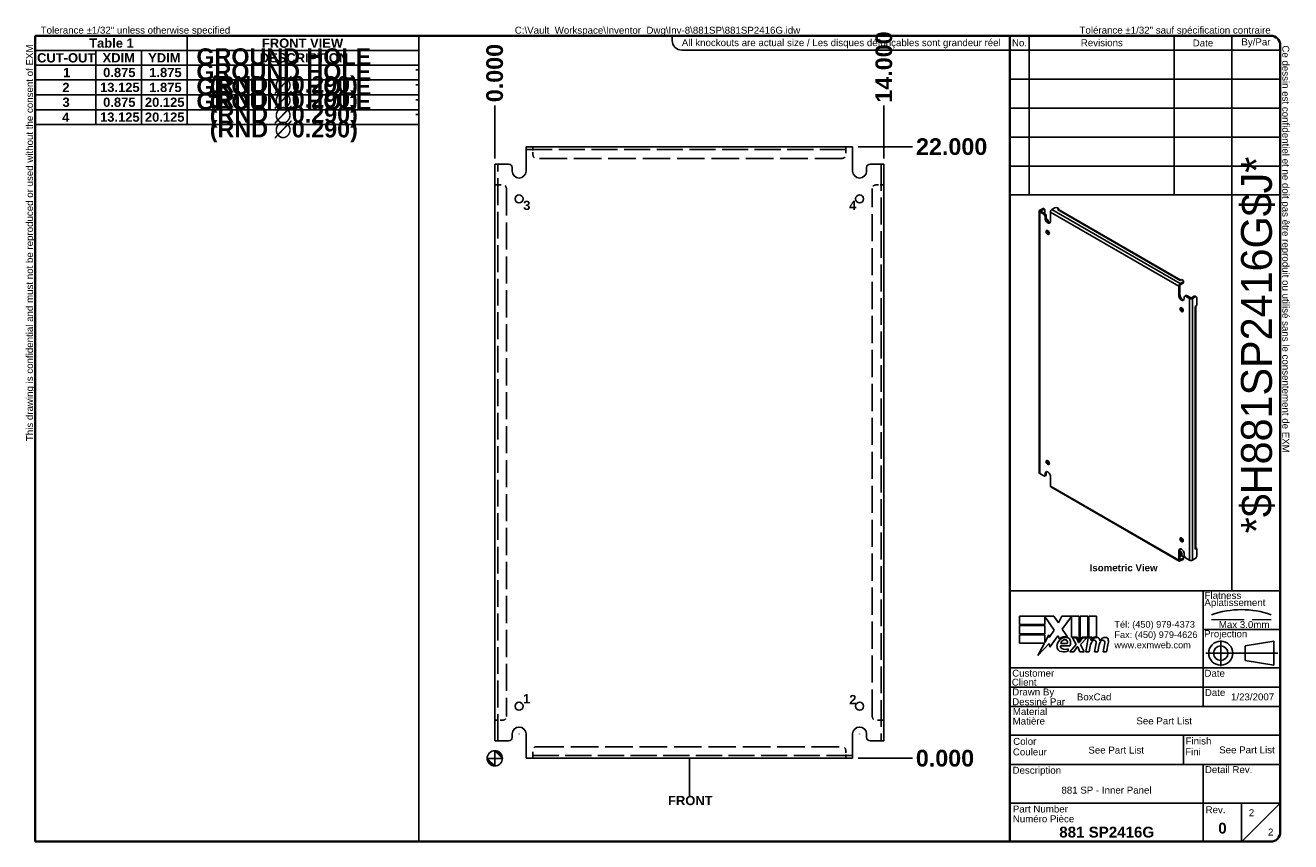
# Model space of a CAD drawing. Header units: inches. Extents: x 1.8 to 47.4, y 1.3 to 30.6.
import ezdxf
from ezdxf.enums import TextEntityAlignment as Align

# ---------------------------------------------------------------- set-up
doc = ezdxf.new("R2010")
doc.units = ezdxf.units.IN
doc.header["$LTSCALE"] = 5
doc.header["$MEASUREMENT"] = 0
for name, pattern in [('CHAIN', [0.7087, 0.4724, -0.0591, 0.1181, -0.0591]), ('DASHED', [0.2067, 0.1654, -0.0413]), ('DASHED_SPACE', [0.2067, 0.1654, -0.0413])]:
    doc.linetypes.add(name, pattern=pattern)
doc.layers.get('0').update_dxf_attribs({"lineweight": 25})
for name, color, linetype, lineweight in [('Centerline(ANSI)', 7, 'Continuous', 25), ('Dimensions(ANSI)', 7, 'Continuous', 25), ('Hidden Edges(ANSI)', 7, 'DASHED_SPACE', 25), ('Sketch Geometry(ANSI)', 7, 'Continuous', 25), ('Symbols(ANSI)', 7, 'Continuous', 25), ('Visible Edges(ANSI)', 7, 'Continuous', 25), ('Visible Tangent Edges(ANSI)', 7, 'Continuous', 25), ('Work Point(ANSI)', 7, 'Continuous', 25)]:
    doc.layers.add(name, color=color, linetype=linetype, lineweight=lineweight)
doc.styles.add('Current-ANSI', font='arial.ttf')
doc.styles.add('Dimension-ANSI', font='arialbd.ttf')
doc.styles.add('Text Style44', font='arialbd.ttf')
doc.styles.add('Text Style83', font='FRE3OF9X.TTF')
doc.dimstyles.new('INCH-ANSI', dxfattribs={"dimscale": 5, "dimtxt": 0.12, "dimasz": 0.098425, "dimexe": 0.04, "dimexo": 0.04, "dimgap": 0.031496, "dimtad": 0, "dimtih": 1, "dimtoh": 1, "dimdec": 3, "dimrnd": 1e-08, "dimzin": 0, "dimdsep": 46, "dimtxsty": 'Dimension-ANSI', "dimcen": 0.09, "dimdle": 0.312, "dimclrd": 179, "dimclre": 179, "dimclrt": 7, "dimadec": 1, "dimazin": 0, "dimtfac": 1, "dimtdec": 3, "dimtofl": 0, "dimtmove": 0, "dimatfit": 3, "dimfxl": 1, "dimtolj": 1, "dimtzin": 4, "dimlwd": 25, "dimlwe": 25, "dimarcsym": 0})
doc.dimstyles.new('INCH-ANSI-VERTICAL', dxfattribs={"dimscale": 5, "dimtxt": 0.12, "dimasz": 0.098425, "dimexe": 0.04, "dimexo": 0.04, "dimgap": 0.031496, "dimtad": 0, "dimtih": 1, "dimtoh": 1, "dimdec": 3, "dimrnd": 1e-08, "dimzin": 0, "dimdsep": 46, "dimtxsty": 'Dimension-ANSI', "dimcen": 0.09, "dimdle": 0.312, "dimclrd": 179, "dimclre": 179, "dimclrt": 7, "dimadec": 1, "dimazin": 0, "dimtfac": 1, "dimtdec": 3, "dimtofl": 0, "dimtmove": 0, "dimatfit": 3, "dimfxl": 1, "dimtolj": 1, "dimtzin": 4, "dimlwd": 25, "dimlwe": 25, "dimarcsym": 0})

# ---------------------------------------------------------------- blocks, each defined once
blk = doc.blocks.new('Origin Indicator Symbol1')
at = {"layer": 'Dimensions(ANSI)'}
h = blk.add_hatch(color=7, dxfattribs=at)
edge = h.paths.add_edge_path(flags=0)
edge.add_line((6.39, 1.236), (6.291, 1.334))
edge.add_arc((6.39, 1.334), 0.0984, 180, 270)
h = blk.add_hatch(color=7, dxfattribs=at)
edge = h.paths.add_edge_path(flags=0)
edge.add_line((6.39, 1.433), (6.488, 1.334))
edge.add_arc((6.39, 1.334), 0.0984, 0, 90)
at = {"layer": 'Dimensions(ANSI)', "color": 7, "linetype": 'Continuous'}
for p, q in [((6.39, 1.236), (6.291, 1.334)), ((6.39, 1.433), (6.488, 1.334))]:
    blk.add_line(p, q, dxfattribs=at)
at = {"layer": 'Dimensions(ANSI)', "color": 7, "linetype": 'Continuous', "flags": 128}
for points in [[(6.39, 1.334), (6.39, 1.236), (6.291, 1.334), (6.39, 1.334)], [(6.39, 1.334), (6.291, 1.334), (6.39, 1.334), (6.39, 1.334)], [(6.39, 1.334), (6.488, 1.334), (6.39, 1.433), (6.39, 1.334)], [(6.39, 1.334), (6.39, 1.433), (6.39, 1.236), (6.39, 1.334)]]:
    blk.add_lwpolyline(points, dxfattribs=at)
at = {"layer": 'Dimensions(ANSI)', "color": 7, "linetype": 'Continuous'}
blk.add_circle((6.39, 1.334), 0.0984, dxfattribs=at)
for start, end in [(180, 270), (0, 90)]:
    blk.add_arc((6.39, 1.334), 0.0984, start, end, dxfattribs=at)
at = {"layer": 'Dimensions(ANSI)', "color": 7}
for points in [[(6.39, 1.334), (6.39, 1.236), (6.291, 1.334), (6.39, 1.334)], [(6.39, 1.334), (6.291, 1.334), (6.39, 1.334)], [(6.39, 1.334), (6.488, 1.334), (6.39, 1.433), (6.39, 1.334)], [(6.39, 1.334), (6.39, 1.433), (6.39, 1.236), (6.39, 1.334)]]:
    blk.add_solid(points, dxfattribs=at)
blk = doc.blocks.new('Datum Identifier4')
at = {"layer": 'Symbols(ANSI)', "color": 7, "linetype": 'Continuous', "lineweight": 25}
for p, q in [((8.91, 1.236), (8.91, 1.334)), ((8.91, 1.236), (8.91, 1.034)), ((8.91, 1.034), (8.91, 0.85))]:
    blk.add_line(p, q, dxfattribs=at)
at = {"layer": 'Symbols(ANSI)', "color": 7, "insert": (8.634, 0.726), "char_height": 0.12, "attachment_point": 7, "line_spacing_factor": 0.25, "style": 'Dimension-ANSI'}
blk.add_mtext('FRONT', dxfattribs=at)
blk = doc.blocks.new('Hole Table1')
at = {"layer": 'Symbols(ANSI)'}
for p, q in [((0.438, 9.541), (0.438, 10.692)), ((0.438, 10.692), (5.407, 10.692)), ((5.407, 10.692), (5.407, 9.541)), ((0.438, 10.501), (1.225, 10.501)), ((1.225, 10.501), (1.225, 10.311)), ((1.225, 10.501), (1.816, 10.501)), ((1.225, 10.501), (1.225, 10.311)), ((1.816, 10.501), (1.816, 10.311)), ((1.816, 10.501), (2.406, 10.501)), ((1.816, 10.501), (1.816, 10.311)), ((2.406, 10.501), (2.406, 10.311)), ((2.406, 10.501), (5.407, 10.501)), ((2.406, 10.501), (2.406, 10.311)), ((0.438, 10.311), (1.225, 10.311)), ((0.438, 10.311), (1.225, 10.311)), ((1.225, 10.311), (1.816, 10.311)), ((1.225, 10.311), (1.225, 10.119)), ((1.225, 10.311), (1.816, 10.311)), ((1.225, 10.311), (1.225, 10.119)), ((1.816, 10.311), (2.406, 10.311)), ((1.816, 10.311), (1.816, 10.119)), ((1.816, 10.311), (2.406, 10.311)), ((1.816, 10.311), (1.816, 10.119)), ((2.406, 10.311), (5.407, 10.311)), ((2.406, 10.311), (2.406, 10.119)), ((2.406, 10.311), (5.407, 10.311)), ((2.406, 10.311), (2.406, 10.119)), ((0.438, 10.119), (1.225, 10.119)), ((0.438, 10.119), (1.225, 10.119)), ((1.225, 10.119), (1.816, 10.119)), ((1.225, 10.119), (1.225, 9.926)), ((1.225, 10.119), (1.816, 10.119)), ((1.225, 10.119), (1.225, 9.926)), ((1.816, 10.119), (2.406, 10.119)), ((1.816, 10.119), (1.816, 9.926)), ((1.816, 10.119), (2.406, 10.119)), ((1.816, 10.119), (1.816, 9.926)), ((2.406, 10.119), (5.407, 10.119)), ((2.406, 10.119), (2.406, 9.926)), ((2.406, 10.119), (5.407, 10.119)), ((2.406, 10.119), (2.406, 9.926)), ((0.438, 9.926), (1.225, 9.926)), ((0.438, 9.926), (1.225, 9.926)), ((1.225, 9.926), (1.816, 9.926)), ((1.225, 9.926), (1.225, 9.733)), ((1.225, 9.926), (1.816, 9.926)), ((1.225, 9.926), (1.225, 9.733)), ((1.816, 9.926), (2.406, 9.926)), ((1.816, 9.926), (1.816, 9.733)), ((1.816, 9.926), (2.406, 9.926)), ((1.816, 9.926), (1.816, 9.733)), ((2.406, 9.926), (5.407, 9.926)), ((2.406, 9.926), (2.406, 9.733)), ((2.406, 9.926), (5.407, 9.926)), ((2.406, 9.926), (2.406, 9.733)), ((0.438, 9.733), (1.225, 9.733)), ((0.438, 9.733), (1.225, 9.733)), ((1.225, 9.733), (1.816, 9.733)), ((1.225, 9.733), (1.225, 9.541)), ((1.225, 9.733), (1.816, 9.733)), ((1.225, 9.733), (1.225, 9.541)), ((1.816, 9.733), (2.406, 9.733)), ((1.816, 9.733), (1.816, 9.541)), ((1.816, 9.733), (2.406, 9.733)), ((1.816, 9.733), (1.816, 9.541)), ((2.406, 9.733), (5.407, 9.733)), ((2.406, 9.733), (2.406, 9.541)), ((2.406, 9.733), (5.407, 9.733)), ((2.406, 9.733), (2.406, 9.541)), ((0.438, 9.541), (1.225, 9.541)), ((5.407, 9.541), (0.438, 9.541)), ((1.225, 9.541), (1.816, 9.541)), ((1.816, 9.541), (2.406, 9.541)), ((2.406, 9.541), (5.407, 9.541))]:
    blk.add_line(p, q, dxfattribs=at)
at = {"layer": 'Symbols(ANSI)', "color": 7, "char_height": 0.12, "attachment_point": 7, "line_spacing_factor": 0.25, "style": 'Dimension-ANSI'}
for s, insert in [('                                          FRONT VIEW', (1.418, 10.534)), ('CUT-OUT', (0.463, 10.344)), ('XDIM', (1.311, 10.346)), ('YDIM', (1.901, 10.346)), ('DESCRIPTION', (3.346, 10.344)), ('1', (0.799, 10.155)), ('0.875', (1.318, 10.154)), ('1.875', (1.915, 10.154)), ('-', (5.361, 10.204)), ('2', (0.79, 9.962)), ('13.125', (1.278, 9.961)), ('1.875', (1.915, 9.961)), ('-', (5.361, 10.011)), ('3', (0.792, 9.769)), ('0.875', (1.318, 9.769)), ('20.125', (1.859, 9.769)), ('-', (5.361, 9.818)), ('4', (0.788, 9.577)), ('13.125', (1.278, 9.576)), ('20.125', (1.859, 9.576)), ('-', (5.361, 9.626))]:
    blk.add_mtext(s, dxfattribs=dict(at, insert=insert))
blk = doc.blocks.new('Leader Text1')
at = {"layer": 'Symbols(ANSI)', "color": 7, "insert": (6.758, 8.433), "char_height": 0.12, "attachment_point": 7, "line_spacing_factor": 0.25, "style": 'Dimension-ANSI'}
blk.add_mtext('3', dxfattribs=at)
blk = doc.blocks.new('Leader Text2')
at = {"layer": 'Symbols(ANSI)', "color": 7, "insert": (10.979, 8.434), "char_height": 0.12, "attachment_point": 7, "line_spacing_factor": 0.25, "style": 'Dimension-ANSI'}
blk.add_mtext('4', dxfattribs=at)
blk = doc.blocks.new('Leader Text3')
at = {"layer": 'Symbols(ANSI)', "color": 7, "insert": (6.756, 2.046), "char_height": 0.12, "attachment_point": 7, "line_spacing_factor": 0.25, "style": 'Dimension-ANSI'}
blk.add_mtext('1', dxfattribs=at)
blk = doc.blocks.new('Leader Text4')
at = {"layer": 'Symbols(ANSI)', "color": 7, "insert": (10.981, 2.035), "char_height": 0.12, "attachment_point": 7, "line_spacing_factor": 0.25, "style": 'Dimension-ANSI'}
blk.add_mtext('2', dxfattribs=at)
blk = doc.blocks.new('*D15')
at = {"layer": 'Defpoints', "color": 0, "linetype": 'Continuous', "transparency": 16777216}
for p in [(18.721, 27.754), (18.721, 25.647), (18.721, 25.647)]:
    blk.add_point(p, dxfattribs=at)
at = {"layer": 'Dimensions(ANSI)', "color": 179, "linetype": 'Continuous', "lineweight": 25, "transparency": 16777216}
blk.add_line((18.721, 25.847), (18.721, 27.754), dxfattribs=at)
at = {"layer": 'Dimensions(ANSI)', "color": 7, "linetype": 'Continuous', "lineweight": 25, "transparency": 16777216, "insert": (18.721, 28.922), "char_height": 0.6, "attachment_point": 5, "rotation": 90, "style": 'Dimension-ANSI'}
blk.add_mtext('\\A1;0.000', dxfattribs=at)
blk = doc.blocks.new('*D16')
at = {"layer": 'Defpoints', "color": 0, "linetype": 'Continuous', "transparency": 16777216}
for p in [(32.721, 27.754), (18.721, 25.647), (32.721, 25.647)]:
    blk.add_point(p, dxfattribs=at)
at = {"layer": 'Dimensions(ANSI)', "color": 179, "linetype": 'Continuous', "lineweight": 25, "transparency": 16777216}
blk.add_line((32.721, 25.847), (32.721, 27.754), dxfattribs=at)
at = {"layer": 'Dimensions(ANSI)', "color": 7, "linetype": 'Continuous', "lineweight": 25, "transparency": 16777216, "insert": (32.721, 29.139), "char_height": 0.6, "attachment_point": 5, "rotation": 90, "style": 'Dimension-ANSI'}
blk.add_mtext('\\A1;14.000', dxfattribs=at)
blk = doc.blocks.new('*D17')
at = {"layer": 'Defpoints', "color": 0, "linetype": 'Continuous', "transparency": 16777216}
for p in [(31.596, 4.272), (31.596, 4.272), (33.75, 4.272)]:
    blk.add_point(p, dxfattribs=at)
at = {"layer": 'Dimensions(ANSI)', "color": 179, "linetype": 'Continuous', "lineweight": 25, "transparency": 16777216}
blk.add_line((31.796, 4.272), (33.75, 4.272), dxfattribs=at)
at = {"layer": 'Dimensions(ANSI)', "color": 7, "linetype": 'Continuous', "lineweight": 25, "transparency": 16777216, "insert": (34.918, 4.272), "char_height": 0.6, "attachment_point": 5, "style": 'Dimension-ANSI'}
blk.add_mtext('\\A1;0.000', dxfattribs=at)
blk = doc.blocks.new('*D18')
at = {"layer": 'Defpoints', "color": 0, "linetype": 'Continuous', "transparency": 16777216}
for p in [(31.596, 26.272), (33.75, 26.272), (31.596, 4.272)]:
    blk.add_point(p, dxfattribs=at)
at = {"layer": 'Dimensions(ANSI)', "color": 179, "linetype": 'Continuous', "lineweight": 25, "transparency": 16777216}
blk.add_line((31.796, 26.272), (33.75, 26.272), dxfattribs=at)
at = {"layer": 'Dimensions(ANSI)', "color": 7, "linetype": 'Continuous', "lineweight": 25, "transparency": 16777216, "insert": (35.158, 26.272), "char_height": 0.6, "attachment_point": 5, "style": 'Dimension-ANSI'}
blk.add_mtext('\\A1;22.000', dxfattribs=at)
blk = doc.blocks.new('Hole Table2')
at = {"layer": 'Symbols(ANSI)'}
for p, q in [((0.437, 9.541), (0.437, 10.692)), ((0.437, 10.692), (2.406, 10.692)), ((2.406, 10.692), (2.406, 9.541)), ((0.437, 10.501), (1.225, 10.501)), ((1.225, 10.501), (1.225, 10.311)), ((1.225, 10.501), (1.815, 10.501)), ((1.225, 10.501), (1.225, 10.311)), ((1.815, 10.501), (1.815, 10.311)), ((1.815, 10.501), (2.406, 10.501)), ((1.815, 10.501), (1.815, 10.311)), ((0.437, 10.311), (1.225, 10.311)), ((0.437, 10.311), (1.225, 10.311)), ((1.225, 10.311), (1.815, 10.311)), ((1.225, 10.311), (1.225, 10.119)), ((1.225, 10.311), (1.815, 10.311)), ((1.225, 10.311), (1.225, 10.119)), ((1.815, 10.311), (2.406, 10.311)), ((1.815, 10.311), (1.815, 10.119)), ((1.815, 10.311), (2.406, 10.311)), ((1.815, 10.311), (1.815, 10.119)), ((0.437, 10.119), (1.225, 10.119)), ((0.437, 10.119), (1.225, 10.119)), ((1.225, 10.119), (1.815, 10.119)), ((1.225, 10.119), (1.225, 9.926)), ((1.225, 10.119), (1.815, 10.119)), ((1.225, 10.119), (1.225, 9.926)), ((1.815, 10.119), (2.406, 10.119)), ((1.815, 10.119), (1.815, 9.926)), ((1.815, 10.119), (2.406, 10.119)), ((1.815, 10.119), (1.815, 9.926)), ((0.437, 9.926), (1.225, 9.926)), ((0.437, 9.926), (1.225, 9.926)), ((1.225, 9.926), (1.815, 9.926)), ((1.225, 9.926), (1.225, 9.733)), ((1.225, 9.926), (1.815, 9.926)), ((1.225, 9.926), (1.225, 9.733)), ((1.815, 9.926), (2.406, 9.926)), ((1.815, 9.926), (1.815, 9.733)), ((1.815, 9.926), (2.406, 9.926)), ((1.815, 9.926), (1.815, 9.733)), ((0.437, 9.733), (1.225, 9.733)), ((0.437, 9.733), (1.225, 9.733)), ((1.225, 9.733), (1.815, 9.733)), ((1.225, 9.733), (1.225, 9.541)), ((1.225, 9.733), (1.815, 9.733)), ((1.225, 9.733), (1.225, 9.541)), ((1.815, 9.733), (2.406, 9.733)), ((1.815, 9.733), (1.815, 9.541)), ((1.815, 9.733), (2.406, 9.733)), ((1.815, 9.733), (1.815, 9.541)), ((0.437, 9.541), (1.225, 9.541)), ((2.406, 9.541), (0.437, 9.541)), ((1.225, 9.541), (1.815, 9.541)), ((1.815, 9.541), (2.406, 9.541))]:
    blk.add_line(p, q, dxfattribs=at)
at = {"layer": 'Symbols(ANSI)', "color": 7, "char_height": 0.12, "attachment_point": 7, "line_spacing_factor": 0.25, "style": 'Dimension-ANSI'}
for s, insert in [('Table 1', (1.137, 10.535)), ('CUT-OUT', (0.462, 10.344)), ('XDIM', (1.311, 10.346)), ('YDIM', (1.901, 10.346)), ('1', (0.799, 10.155)), ('0.875', (1.318, 10.154)), ('1.875', (1.915, 10.154)), ('2', (0.789, 9.962)), ('13.125', (1.278, 9.961)), ('1.875', (1.915, 9.961)), ('3', (0.791, 9.769)), ('0.875', (1.318, 9.769)), ('20.125', (1.859, 9.769)), ('4', (0.788, 9.577)), ('13.125', (1.278, 9.576)), ('20.125', (1.859, 9.576))]:
    blk.add_mtext(s, dxfattribs=dict(at, insert=insert))
blk = doc.blocks.new('Leader Text5')
at = {"layer": 'Symbols(ANSI)', "color": 7, "insert": (6.756, 2.046), "char_height": 0.12, "attachment_point": 7, "line_spacing_factor": 0.25, "style": 'Dimension-ANSI'}
blk.add_mtext('1', dxfattribs=at)
blk = doc.blocks.new('Title Blocks EXM - ANSI B')
for p, q in [((13.372, 3.063), (13.372, 3.17)), ((13.372, 3.17), (13.818, 3.17)), ((13.824, 2.989), (13.701, 3.168)), ((13.701, 3.168), (13.701, 3.063)), ((13.818, 3.17), (13.877, 3.083)), ((13.877, 3.083), (13.923, 3.17)), ((13.923, 3.17), (14.146, 3.17)), ((14.046, 3.166), (13.924, 3.002)), ((14.046, 2.9), (14.046, 3.166)), ((14.146, 3.17), (14.146, 2.842)), ((14.16, 3.17), (14.259, 3.17)), ((14.16, 2.866), (14.16, 3.17)), ((14.259, 3.17), (14.259, 2.9)), ((14.273, 3.17), (14.372, 3.17)), ((14.273, 2.9), (14.273, 3.17)), ((14.372, 3.17), (14.372, 2.905)), ((13.701, 3.063), (13.372, 3.063)), ((13.372, 3.049), (13.701, 3.049)), ((13.372, 2.942), (13.372, 3.049)), ((13.701, 3.049), (13.701, 2.942)), ((13.758, 2.895), (13.824, 2.989)), ((13.924, 3.002), (13.993, 2.903)), ((13.701, 2.942), (13.372, 2.942)), ((13.372, 2.82), (13.372, 2.927)), ((13.372, 2.927), (13.701, 2.927)), ((13.695, 2.82), (13.372, 2.82)), ((13.612, 2.661), (13.695, 2.82)), ((13.758, 2.815), (13.612, 2.661)), ((13.701, 2.831), (13.752, 2.929)), ((13.701, 2.927), (13.701, 2.831)), ((13.752, 2.929), (13.758, 2.895)), ((13.765, 2.768), (13.758, 2.815)), ((13.87, 2.914), (13.765, 2.768)), ((13.893, 2.876), (13.87, 2.914)), ((13.905, 2.788), (14.027, 2.788)), ((13.91, 2.818), (13.99, 2.818)), ((14.023, 2.709), (14.105, 2.802)), ((14.121, 2.9), (14.046, 2.9)), ((14.059, 2.891), (14.113, 2.891)), ((14.105, 2.802), (14.059, 2.891)), ((14.113, 2.891), (14.139, 2.83)), ((14.146, 2.842), (14.121, 2.9)), ((14.139, 2.83), (14.146, 2.83)), ((14.146, 2.83), (14.19, 2.891)), ((14.185, 2.9), (14.16, 2.866)), ((14.245, 2.891), (14.164, 2.803)), ((14.164, 2.803), (14.209, 2.709)), ((14.259, 2.9), (14.185, 2.9)), ((14.19, 2.891), (14.245, 2.891)), ((14.232, 2.709), (14.264, 2.891)), ((14.264, 2.891), (14.302, 2.891)), ((14.314, 2.9), (14.273, 2.9)), ((14.302, 2.891), (14.299, 2.859)), ((14.299, 2.859), (14.309, 2.859)), ((14.312, 2.88), (14.314, 2.9)), ((14.345, 2.709), (14.365, 2.824)), ((14.457, 2.709), (14.477, 2.824)), ((14.523, 2.823), (14.501, 2.709)), ((14.005, 2.718), (14.005, 2.748)), ((14.077, 2.709), (14.023, 2.709)), ((14.122, 2.774), (14.077, 2.709)), ((14.13, 2.774), (14.122, 2.774)), ((14.155, 2.709), (14.13, 2.774)), ((14.209, 2.709), (14.155, 2.709)), ((14.276, 2.709), (14.232, 2.709)), ((14.289, 2.784), (14.276, 2.709)), ((14.389, 2.709), (14.345, 2.709)), ((14.402, 2.784), (14.389, 2.709)), ((14.501, 2.709), (14.457, 2.709))]:
    blk.add_line(p, q)
for centre, radius, start, end in [((13.991, 2.772), 0.133, 134.1684, 176.5646), ((13.968, 2.796), 0.11, 77.079, 133.1785), ((13.968, 2.796), 0.0996, 80.4085, 134.1684), ((13.936, 2.779), 0.032, 163.5261, 244.6784), ((13.965, 2.811), 0.056, 109.3797, 172.9975), ((13.959, 2.83), 0.0365, 51.1652, 109.3797), ((13.962, 2.833), 0.0318, 331.4547, 51.1652), ((13.981, 2.843), 0.0507, 23.8445, 85.0802), ((13.941, 2.826), 0.094, 336.1555, 23.8445), ((14.442, 2.757), 0.155, 147.5992, 170), ((14.376, 2.816), 0.08, 89.4776, 147.4114), ((14.346, 2.818), 0.042, 96.03, 147.5992), ((14.37, 2.825), 0.08, 88.7952, 136.5849), ((14.344, 2.839), 0.02, 23.5571, 96.03), ((14.325, 2.831), 0.041, 350, 23.5571), ((14.377, 2.862), 0.0338, 16.9928, 89.4776), ((14.555, 2.759), 0.155, 148.5584, 170.8257), ((14.317, 2.844), 0.096, 3.6169, 16.9928), ((14.486, 2.814), 0.0819, 89.6788, 153.9508), ((14.458, 2.818), 0.042, 96.1027, 147.6083), ((14.456, 2.839), 0.02, 23.5487, 96.1027), ((14.437, 2.831), 0.041, 349.9922, 23.5487), ((14.487, 2.861), 0.035, 18.4748, 89.6788), ((14.429, 2.842), 0.096, 349, 18.4748), ((13.925, 2.776), 0.0658, 176.5646, 261.5605), ((13.945, 2.911), 0.202, 261.5605, 287.3343), ((13.966, 2.842), 0.102, 244.6784, 292.5609)]:
    blk.add_arc(centre, radius, start, end)
at = {"layer": 'Centerline(ANSI)', "linetype": 'DASHED', "lineweight": 18, "ltscale": 0.507983}
blk.add_line((15.861, 3.128), (16.632, 3.128), dxfattribs=at)
at = {"layer": 'Centerline(ANSI)', "linetype": 'CHAIN', "ltscale": 0.185148}
blk.add_line((15.979, 2.855), (15.979, 2.521), dxfattribs=at)
at = {"layer": 'Centerline(ANSI)', "linetype": 'CHAIN', "ltscale": 0.437897}
blk.add_line((15.786, 2.691), (16.717, 2.691), dxfattribs=at)
at = {"layer": 'Sketch Geometry(ANSI)'}
for p, q in [((13.25, 10.687), (16.625, 10.687)), ((13.5, 10.687), (13.5, 8.625)), ((15.375, 10.687), (15.375, 8.625)), ((16.125, 10.687), (16.125, 3.5)), ((13.25, 10.5), (16.75, 10.5)), ((16.75, 10.562), (16.75, 0.375)), ((13.25, 10.125), (16.75, 10.125)), ((13.25, 9.75), (16.75, 9.75)), ((16.75, 9.375), (13.25, 9.375)), ((13.25, 9), (16.75, 9)), ((16.75, 9), (16.75, 8.625)), ((13.25, 8.625), (16.75, 8.625)), ((16.75, 3.5), (13.25, 3.5)), ((15.75, 2), (15.75, 3.5)), ((15.75, 3), (16.75, 3)), ((16.669, 2.847), (16.294, 2.785)), ((16.669, 2.535), (16.669, 2.847)), ((16.294, 2.785), (16.294, 2.598)), ((16.75, 2.5), (13.25, 2.5)), ((16.294, 2.598), (16.669, 2.535)), ((16.75, 2.25), (13.25, 2.25)), ((16.75, 2), (13.25, 2)), ((13.25, 1.629), (16.75, 1.629)), ((15.499, 1.629), (15.499, 1.25)), ((13.25, 1.25), (16.75, 1.25)), ((15.75, 1.25), (15.75, 0.75)), ((15.75, 0.75), (13.25, 0.75)), ((16.25, 0.75), (15.75, 0.75)), ((15.75, 0.75), (15.75, 0.25)), ((16.25, 0.25), (16.25, 0.75)), ((16.25, 0.75), (16.75, 0.75)), ((16.25, 0.25), (16.75, 0.75)), ((16.625, 0.25), (13.25, 0.25))]:
    blk.add_line(p, q, dxfattribs=at)
at = {"layer": 'Sketch Geometry(ANSI)', "linetype": 'Continuous', "lineweight": 35}
for p, q in [((13.25, 8.625), (13.25, 10.687)), ((13.25, 8.625), (13.25, 3.5)), ((13.25, 0.25), (13.25, 3.5))]:
    blk.add_line(p, q, dxfattribs=at)
at = {"layer": 'Sketch Geometry(ANSI)'}
for radius in [0.156, 0.0935]:
    blk.add_circle((15.979, 2.691), radius, dxfattribs=at)
for centre, radius, start, end in [((16.625, 10.562), 0.125, 0, 90), ((16.247, 2.112), 1.143, 70.2973, 109.7027), ((16.625, 0.375), 0.125, 270, 0)]:
    blk.add_arc(centre, radius, start, end, dxfattribs=at)
at = {"layer": 'Symbols(ANSI)', "color": 7, "char_height": 0.09, "style": 'Current-ANSI'}
for s, insert, width, attachment_point in [('Revisions', (14.439, 10.596), 1.87331, 5), ('By/Par', (16.435, 10.594), 0.62202, 5), ('No.', (13.373, 10.595), 0.25039, 5), ('Date', (15.749, 10.593), 0.75135, 5), ('Date', (15.773, 2.136), 0.26554, 7), ('Rev.', (15.783, 0.618), 0.25854, 7)]:
    blk.add_mtext(s, dxfattribs=dict(at, insert=insert, width=width, attachment_point=attachment_point))
for s, insert, attachment_point in [('\\fArial|b1|i0;\\H0.0900;Isometric View', (14.281, 3.842), 1), ('Flatness', (15.77, 3.393), 7), ('Aplatissement', (15.768, 3.275), 7), ('Max 3.0mm', (15.954, 3.015), 7), ('Projection', (15.764, 2.87), 7), ('Customer', (13.278, 2.386), 7), ('Date', (15.768, 2.385), 7), ('Client', (13.273, 2.269), 7), ('Drawn By', (13.278, 2.117), 7), ('Dessiné Par', (13.278, 2.016), 7), ('Material', (13.286, 1.889), 7), ('Matière', (13.284, 1.766), 7), ('Couleur', (13.287, 1.366), 7), ('Color', (13.291, 1.503), 7), ('Fini', (15.518, 1.37), 7), ('Finish', (15.523, 1.508), 7), ('Description', (13.283, 1.103), 7), ('Detail Rev.', (15.774, 1.137), 7), ('Part Number', (13.287, 0.627), 7), ('Numéro Pièce', (13.286, 0.5), 7)]:
    blk.add_mtext(s, dxfattribs=dict(at, insert=insert, attachment_point=attachment_point))
at = {"layer": 'Symbols(ANSI)', "color": 7, "insert": (14.602, 3.107), "char_height": 0.085, "attachment_point": 1, "line_spacing_factor": 0.944221, "style": 'Current-ANSI'}
blk.add_mtext('\\fArial|b0|i0;\\H0.0850;Tél: (450) 979-4373\\PFax: (450) 979-4626\\Pwww.exmweb.com', dxfattribs=at)
at = {"layer": 'Symbols(ANSI)', "color": 7, "style": 'Current-ANSI'}
for tag, p in [('REV1', (13.375, 10.313)), ('REV1DATE', (15.75, 10.31)), ('REV1BY', (16.437, 10.313)), ('REV2', (13.373, 9.938)), ('REV2DATE', (15.747, 9.941)), ('REV2BY', (16.437, 9.938)), ('REV3', (13.374, 9.563)), ('REV3DATE', (15.752, 9.563)), ('REV3BY', (16.437, 9.564)), ('REV4', (13.377, 9.188)), ('REV4DATE', (15.752, 9.188)), ('REV4BY', (16.441, 9.188)), ('REV5', (13.373, 8.813)), ('REV5DATE', (15.752, 8.813)), ('REV5BY', (16.438, 8.811)), ('MFG_APPROVED_DATE', (16.393, 2.374)), ('DETAIL_REV', (16.249, 0.926))]:
    blk.add_attdef(tag, text='', height=0.09, dxfattribs=at).set_placement(p, align=Align.MIDDLE_CENTER)
for tag, p in [('REV1DESC', (13.526, 10.31)), ('REV2DESC', (13.525, 9.937)), ('REV3DESC', (13.528, 9.564)), ('REV4DESC', (13.533, 9.19)), ('REV5DESC', (13.532, 8.811)), ('COMPANY', (14.12, 2.375))]:
    blk.add_attdef(tag, text='', height=0.09, dxfattribs=at).set_placement(p, align=Align.MIDDLE_LEFT)
at = {"layer": 'Symbols(ANSI)', "color": 7, "style": 'Text Style83'}
blk.add_attdef('BARCODE_001', (16.642, 4.244), '', height=0.4, rotation=90, dxfattribs=at)
at = {"layer": 'Symbols(ANSI)', "color": 7}
for tag, p, height, style in [('AUTHOR_001', (14.116, 2.08), 0.09, 'Current-ANSI'), ('IDW_DATE_001', (16.112, 2.08), 0.09, 'Current-ANSI'), ('MATERIEL_001', (14.887, 1.769), 0.09, 'Current-ANSI'), ('COLOR_001', (14.265, 1.391), 0.09, 'Current-ANSI'), ('FINISH_001', (15.959, 1.394), 0.09, 'Current-ANSI'), ('IDW_DESC_001', (13.916, 0.873), 0.09, 'Current-ANSI'), ('Sheet_Number_001', (16.343, 0.58), 0.09, 'Current-ANSI'), ('IDW_REV_001', (15.947, 0.355), 0.14, 'Text Style44'), ('IDW_NAME_001', (13.888, 0.304), 0.14, 'Text Style44'), ('Number_of_sheets_001', (16.591, 0.33), 0.09, 'Current-ANSI')]:
    blk.add_attdef(tag, p, '', height=height, dxfattribs=dict(at, style=style))
blk = doc.blocks.new('Borders EXM - B (Inch) - B')
at = {"layer": 'Sketch Geometry(ANSI)', "linetype": 'Continuous', "lineweight": 35}
for p, q in [((16.438, 10.692), (0.437, 10.692)), ((0.437, 10.692), (0.437, 0.255)), ((16.562, 0.38), (16.562, 10.567)), ((0.437, 0.255), (16.438, 0.255))]:
    blk.add_line(p, q, dxfattribs=at)
at = {"layer": 'Sketch Geometry(ANSI)'}
for p, q in [((5.407, 10.692), (5.407, 0.255)), ((8.688, 10.63), (8.688, 10.692)), ((13.062, 10.692), (13.062, 10.505)), ((13.062, 10.505), (8.812, 10.505))]:
    blk.add_line(p, q, dxfattribs=at)
at = {"layer": 'Sketch Geometry(ANSI)', "linetype": 'Continuous', "lineweight": 35}
for centre, start, end in [((16.438, 10.567), 0, 90), ((16.438, 0.38), 270, 0)]:
    blk.add_arc(centre, 0.125, start, end, dxfattribs=at)
at = {"layer": 'Sketch Geometry(ANSI)'}
blk.add_arc((8.812, 10.63), 0.125, 180, 270, dxfattribs=at)
at = {"layer": 'Symbols(ANSI)', "color": 7, "char_height": 0.09, "style": 'Current-ANSI'}
for s, insert, attachment_point in [('Tolerance ±1/32" unless otherwise specified', (0.509, 10.692), 7), ('Tolérance ±1/32" sauf spécification contraire', (13.963, 10.692), 7), ('All knockouts are actual size / Les disques défonçables sont grandeur réel', (8.812, 10.647), 1)]:
    blk.add_mtext(s, dxfattribs=dict(at, insert=insert, attachment_point=attachment_point))
at = {"layer": 'Symbols(ANSI)', "color": 7, "char_height": 0.09, "attachment_point": 7, "style": 'Current-ANSI'}
for s, insert, rotation in [('This drawing is confidential and must not be reproduced or used without the consent of EXM', (0.437, 5.442), 90), ('Ce dessin est confidentiel et ne doit pas être reproduit ou utilisé sans le consentement de EXM', (16.562, 10.567), 270)]:
    blk.add_mtext(s, dxfattribs=dict(at, insert=insert, rotation=rotation))
at = {"layer": 'Symbols(ANSI)', "color": 7, "style": 'Current-ANSI'}
blk.add_attdef('FILENAME_AND_PATH_001', (6.649, 10.718), '', height=0.09, dxfattribs=at)

msp = doc.modelspace()

# ---------------------------------------------------------------- linework, layer by layer
at = {"layer": 'Hidden Edges(ANSI)', "ltscale": 1.136913}
for p, q in [((19.8465, 26.167), (31.5965, 26.167)), ((31.5965, 4.377), (19.8465, 4.377))]:
    msp.add_line(p, q, dxfattribs=at)
at = {"layer": 'Hidden Edges(ANSI)', "ltscale": 0.071898}
for p, q in [((20.0963, 26.167), (20.0963, 26.272)), ((20.0965, 26.167), (20.0965, 26.272)), ((31.3465, 26.167), (31.3465, 26.272)), ((31.3467, 26.167), (31.3467, 26.272)), ((18.8265, 24.8972), (18.7215, 24.8972)), ((18.8265, 24.897), (18.7215, 24.897)), ((32.6165, 24.8972), (32.7215, 24.8972)), ((32.6165, 24.897), (32.7215, 24.897)), ((18.8265, 5.647), (18.7215, 5.647)), ((18.8265, 5.6468), (18.7215, 5.6468)), ((32.6165, 5.647), (32.7215, 5.647)), ((32.6165, 5.6468), (32.7215, 5.6468)), ((20.0963, 4.377), (20.0963, 4.272)), ((20.0965, 4.377), (20.0965, 4.272)), ((31.3465, 4.377), (31.3465, 4.272)), ((31.3467, 4.377), (31.3467, 4.272))]:
    msp.add_line(p, q, dxfattribs=at)
at = {"layer": 'Hidden Edges(ANSI)', "ltscale": 0.033289}
for p, q in [((20.0965, 26.167), (20.0965, 26.136)), ((31.3465, 26.167), (31.3465, 26.136)), ((18.8265, 24.897), (18.8575, 24.897)), ((32.6165, 24.897), (32.5855, 24.897)), ((18.8265, 5.647), (18.8575, 5.647)), ((32.6165, 5.647), (32.5855, 5.647)), ((20.0965, 4.377), (20.0965, 4.408)), ((31.3465, 4.377), (31.3465, 4.408))]:
    msp.add_line(p, q, dxfattribs=at)
at = {"layer": 'Hidden Edges(ANSI)', "ltscale": 0.107553}
for p, q in [((20.0965, 25.979), (20.0965, 26.136)), ((31.3465, 26.136), (31.3465, 25.979)), ((18.8575, 24.897), (19.0145, 24.897)), ((32.4285, 24.897), (32.5855, 24.897)), ((19.0145, 5.647), (18.8575, 5.647)), ((32.5855, 5.647), (32.4285, 5.647)), ((20.0965, 4.408), (20.0965, 4.565)), ((31.3465, 4.565), (31.3465, 4.408))]:
    msp.add_line(p, q, dxfattribs=at)
at = {"layer": 'Hidden Edges(ANSI)', "ltscale": 1.165785}
for p, q in [((18.8265, 4.897), (18.8265, 25.647)), ((32.6165, 25.647), (32.6165, 4.897))]:
    msp.add_line(p, q, dxfattribs=at)
at = {"layer": 'Hidden Edges(ANSI)', "ltscale": 1.197388}
for p, q in [((31.2215, 25.854), (20.2215, 25.854)), ((20.2215, 4.69), (31.2215, 4.69))]:
    msp.add_line(p, q, dxfattribs=at)
at = {"layer": 'Hidden Edges(ANSI)', "ltscale": 1.181837}
for p, q in [((19.1395, 24.772), (19.1395, 5.772)), ((32.3035, 5.772), (32.3035, 24.772))]:
    msp.add_line(p, q, dxfattribs=at)
at = {"layer": 'Hidden Edges(ANSI)', "ltscale": 0.134535}
for centre, start, end in [((20.2215, 25.979), 180, 270), ((31.2215, 25.979), 270, 0), ((19.0145, 24.772), 0, 90), ((32.4285, 24.772), 90, 180), ((19.0145, 5.772), 270, 0), ((32.4285, 5.772), 180, 270), ((20.2215, 4.565), 90, 180), ((31.2215, 4.565), 0, 90)]:
    msp.add_arc(centre, 0.125, start, end, dxfattribs=at)
at = {"layer": 'Visible Edges(ANSI)'}
for p, q in [((31.5965, 26.272), (19.8465, 26.272)), ((19.8465, 26.272), (19.8465, 26.136)), ((19.8465, 26.136), (19.8465, 25.397)), ((31.5965, 26.272), (31.5965, 26.136)), ((31.5965, 25.397), (31.5965, 26.136)), ((18.7215, 25.647), (18.8575, 25.647)), ((18.7215, 25.647), (18.7215, 4.897)), ((19.2215, 25.647), (18.8575, 25.647)), ((19.3465, 25.397), (19.3465, 25.522)), ((32.0965, 25.522), (32.0965, 25.397)), ((32.5855, 25.647), (32.2215, 25.647)), ((32.7215, 25.647), (32.5855, 25.647)), ((32.7215, 4.897), (32.7215, 25.647)), ((38.3037, 23.9557), (38.3037, 14.5433)), ((38.3259, 23.9866), (38.4245, 24.0435)), ((38.4689, 23.8423), (38.3259, 23.9249)), ((38.3671, 23.9627), (38.4657, 24.0197)), ((38.3671, 23.9487), (38.5101, 23.8661)), ((38.4592, 24.0469), (38.5004, 24.0231)), ((38.5148, 23.9913), (38.5148, 23.8631)), ((38.518, 23.7006), (38.518, 23.7573)), ((38.5592, 23.7811), (38.5592, 23.7244)), ((38.5663, 23.6781), (38.5887, 23.6652)), ((38.7144, 23.9224), (38.7144, 23.5872)), ((38.8664, 24.0718), (38.7678, 24.0149)), ((38.9601, 24.0126), (39.0137, 24.0435)), ((38.9602, 24.0126), (38.9601, 24.0126)), ((38.9603, 24.0126), (38.9602, 24.0126)), ((39.0137, 24.0435), (38.9646, 24.0718)), ((43.4019, 21.4738), (38.9981, 24.0164)), ((39.0137, 24.0435), (39.0137, 24.0074)), ((38.6378, 23.5801), (38.6378, 23.5679)), ((38.6378, 23.2386), (38.6378, 23.1637)), ((43.3796, 21.461), (43.3797, 21.4611)), ((43.3797, 21.461), (43.3796, 21.461)), ((43.4332, 21.4919), (43.3797, 21.461)), ((43.3837, 21.35), (43.4823, 21.4069)), ((43.4823, 21.4636), (43.4332, 21.4919)), ((43.5026, 21.4352), (43.5026, 21.3876)), ((43.3302, 20.9222), (43.3302, 21.2574)), ((43.3715, 21.2812), (43.3715, 20.946)), ((43.3837, 21.3023), (43.4823, 21.3593)), ((43.5266, 20.8655), (43.5266, 20.8088)), ((43.541, 20.8973), (43.5823, 20.9211)), ((43.7187, 20.8113), (43.5757, 20.8939)), ((43.617, 20.9177), (43.76, 20.8351)), ((43.8829, 20.892), (43.7843, 20.8351)), ((43.9242, 20.8682), (43.8256, 20.8113)), ((43.9589, 20.8717), (43.9177, 20.8955)), ((43.9198, 20.5256), (43.9733, 20.5565)), ((43.9198, 20.5255), (43.9198, 20.5256)), ((43.9199, 20.5255), (43.9198, 20.5255)), ((43.942, 11.8244), (43.942, 20.5384)), ((43.9733, 20.5565), (43.9733, 20.8399)), ((38.6234, 14.9298), (38.6117, 14.923)), ((38.3259, 14.5125), (38.4689, 14.4299)), ((38.5036, 14.4265), (38.5448, 14.4503)), ((38.518, 14.4583), (38.518, 14.515)), ((38.5592, 14.5388), (38.5592, 14.4821)), ((38.7144, 14.4016), (38.7144, 14.0664)), ((38.73, 14.0318), (43.3459, 11.3668)), ((43.942, 11.8424), (43.9733, 11.8243)), ((43.3302, 11.4014), (43.3302, 11.7366)), ((43.3715, 11.7604), (43.3715, 11.4252)), ((43.3715, 11.7377), (43.384, 11.7305)), ((43.3796, 11.5293), (43.3797, 11.5293)), ((43.3797, 11.5292), (43.3796, 11.5293)), ((43.4332, 11.5601), (43.3797, 11.5292)), ((43.4823, 11.4751), (43.3837, 11.4182)), ((43.4823, 11.4275), (43.3837, 11.3706)), ((43.3919, 11.6216), (43.3919, 11.5504)), ((43.4331, 11.6454), (43.4331, 11.5742)), ((43.4332, 11.5601), (43.4823, 11.5318)), ((43.5026, 11.4558), (43.5026, 11.5035)), ((43.5266, 11.6232), (43.5266, 11.5665)), ((43.5757, 11.4815), (43.7187, 11.3989)), ((43.8256, 11.3989), (43.9242, 11.4558)), ((43.9733, 11.8243), (43.9198, 11.7934)), ((43.9198, 11.7934), (43.9198, 11.7935)), ((43.9198, 11.7935), (43.9199, 11.7935)), ((43.9733, 11.5409), (43.9733, 11.8243)), ((19.3465, 5.022), (19.3465, 5.147)), ((19.8465, 5.147), (19.8465, 4.408)), ((31.5965, 4.408), (31.5965, 5.147)), ((32.0965, 5.147), (32.0965, 5.022)), ((18.7215, 4.897), (18.8575, 4.897)), ((18.8575, 4.897), (19.2215, 4.897)), ((32.2215, 4.897), (32.5855, 4.897)), ((32.7215, 4.897), (32.5855, 4.897)), ((19.8465, 4.272), (19.8465, 4.408)), ((19.8465, 4.272), (31.5965, 4.272)), ((31.5965, 4.272), (31.5965, 4.408))]:
    msp.add_line(p, q, dxfattribs=at)
for centre in [(19.5965, 24.397), (31.8465, 24.397), (19.5965, 6.147), (31.8465, 6.147)]:
    msp.add_circle(centre, 0.145, dxfattribs=at)
for centre, radius, start, end in [((19.2215, 25.522), 0.125, 0, 90), ((32.2215, 25.522), 0.125, 90, 180), ((19.5965, 25.397), 0.25, 180, 0), ((31.8465, 25.397), 0.25, 180, 0), ((19.2215, 5.022), 0.125, 270, 0), ((19.5965, 5.147), 0.25, 0, 180), ((31.8465, 5.147), 0.25, 0, 180), ((32.2215, 5.022), 0.125, 180, 270)]:
    msp.add_arc(centre, radius, start, end, dxfattribs=at)
for centre, major_axis, start_param, end_param in [((38.3793, 23.9557), (-0.0756, 0), 5.4977871, 7.0685835), ((38.3793, 23.9557), (-0.0172, 0), 5.4977871, 7.0685835), ((38.4245, 23.9868), (0.0347, 0.0601), 0, 0.7853982), ((38.4657, 23.963), (0.0347, 0.0601), 5.4977871, 7.0685835), ((38.4689, 23.7856), (0.0347, -0.0601), 0.7853982, 2.3561945), ((38.5101, 23.8094), (-0.0347, 0.0601), 3.9269908, 5.4977871), ((38.6162, 23.6439), (0.0694, -0.1203), 3.9269908, 7.0685835), ((38.6574, 23.6677), (0.0694, -0.1203), 3.9269908, 5.9816518), ((38.7678, 23.9532), (0.0378, 0.0654), 0.7853982, 2.3561945), ((38.9155, 24.0435), (0.0694, 0), 0.7853982, 2.3561945), ((38.9603, 23.9509), (0.0378, 0.0654), 0, 0.7853982), ((38.5887, 23.6085), (-0.0347, 0.0601), 3.9269908, 5.4977871), ((38.6574, 23.2141), (0.0403, -0.0698), 3.679154, 5.7456239), ((43.3797, 21.3994), (0.0378, 0.0654), 0.7311589, 0.7853982), ((43.4331, 21.4352), (0.0694, 0), 5.4977871, 7.0685835), ((43.3837, 21.2883), (0.0378, 0.0654), 0.7853982, 2.3561945), ((43.3837, 21.2883), (0.0086, 0.0149), 0.7853982, 2.3561945), ((43.4697, 20.8893), (0.0694, -0.1203), 3.9269908, 5.9816518), ((43.4331, 21.3876), (0.0694, 0), 5.4977871, 6.2831853), ((43.4284, 20.8655), (0.0694, -0.1203), 3.9269908, 7.0685835), ((43.5757, 20.8371), (-0.0347, 0.0601), 5.4977871, 7.0685835), ((43.617, 20.861), (-0.0347, 0.0601), 5.4977871, 6.2831853), ((43.7722, 20.8421), (0.0756, 0), 3.9269908, 5.4977871), ((43.7722, 20.8421), (0.0172, 0), 3.9269908, 5.4977871), ((43.8829, 20.8353), (0.0347, 0.0601), 0, 0.7853982), ((43.8664, 20.5564), (0.0756, 0), 5.4977871, 5.5520264), ((43.9242, 20.8115), (0.0347, 0.0601), 5.4977871, 7.0685835), ((43.4697, 20.4357), (0.0403, -0.0698), 3.679154, 5.7456239), ((38.6162, 14.4583), (-0.0694, 0.1203), 3.9269908, 7.0685835), ((38.6574, 14.4821), (-0.0694, 0.1203), 0.3015335, 0.7853982), ((38.6574, 14.9357), (0.0403, -0.0698), 3.679154, 5.7456239), ((38.5887, 14.9899), (0.0347, -0.0601), 0, 0.7628134), ((38.3793, 14.5433), (-0.0756, 0), 0, 0.7853982), ((38.4689, 14.4866), (0.0347, -0.0601), 5.4977871, 7.0685835), ((38.5101, 14.5104), (0.0347, -0.0601), 0, 0.7853982), ((38.7678, 14.0972), (-0.0378, -0.0654), 5.4977871, 6.2831853), ((43.4697, 12.1573), (0.0403, -0.0698), 3.679154, 5.7456239), ((43.4284, 11.6799), (-0.0694, 0.1203), 3.9269908, 7.0685835), ((43.3837, 11.4322), (-0.0378, -0.0654), 5.4977871, 7.0685835), ((43.4697, 11.7037), (-0.0694, 0.1203), 0.3015335, 0.7853982), ((43.3428, 11.65), (0.0347, -0.0601), 0.7853982, 1.7325469), ((43.3837, 11.4322), (-0.0086, -0.0149), 5.4977871, 7.0685835), ((43.3797, 11.5434), (0.0086, 0.0149), 3.9269908, 5.4977871), ((43.384, 11.6738), (-0.0347, 0.0601), 3.9269908, 5.4977871), ((43.3797, 11.5434), (0.0378, 0.0654), 5.2663139, 5.4977871), ((43.4331, 11.5035), (0.0694, 0), 5.4977871, 7.0685835), ((43.4331, 11.4558), (0.0694, 0), 5.4977871, 6.2831853), ((43.5757, 11.5382), (-0.0347, 0.0601), 0.7853982, 2.3561945), ((43.7722, 11.4297), (0.0756, 0), 3.9269908, 5.4977871), ((43.8664, 11.8244), (0.0756, 0), 5.4977871, 6.2831853), ((43.9242, 11.5125), (-0.0347, -0.0601), 0.7853982, 2.3561945)]:
    msp.add_ellipse(centre, major_axis=major_axis, ratio=0.5773503, start_param=start_param, end_param=end_param, dxfattribs=at)
for centre in [(38.6162, 23.1902), (43.4284, 20.4119), (38.6162, 14.9119), (43.4284, 12.1335)]:
    msp.add_ellipse(centre, major_axis=(0.0403, -0.0698), ratio=0.5773503, dxfattribs=at)
at = {"layer": 'Visible Tangent Edges(ANSI)'}
for p, q in [((38.3259, 23.9249), (38.3259, 14.5125)), ((38.3671, 23.9487), (38.3671, 23.9627)), ((38.4245, 24.0435), (38.4657, 24.0197)), ((38.5101, 23.8661), (38.4689, 23.8423)), ((38.518, 23.7573), (38.5592, 23.7811)), ((38.518, 23.7006), (38.5592, 23.7244)), ((43.3302, 21.2574), (38.7144, 23.9224)), ((43.3837, 21.35), (38.7678, 24.0149)), ((43.3797, 21.4611), (38.9603, 24.0126)), ((38.5887, 23.6652), (38.5738, 23.6566)), ((38.6293, 23.5752), (38.6378, 23.5801)), ((43.4823, 21.4069), (43.4823, 21.3593)), ((43.3302, 20.9222), (43.3715, 20.946)), ((43.5757, 20.8939), (43.617, 20.9177)), ((43.7187, 11.3989), (43.7187, 20.8113)), ((43.8256, 11.3989), (43.8256, 20.8113)), ((43.8829, 20.892), (43.9242, 20.8682)), ((43.9199, 11.7935), (43.9199, 20.5255)), ((38.637, 14.9611), (38.6044, 14.9423)), ((38.518, 14.515), (38.5592, 14.5388)), ((38.5592, 14.4821), (38.518, 14.4583)), ((38.7144, 14.0664), (43.3302, 11.4014)), ((43.3302, 11.7366), (43.3715, 11.7604)), ((43.384, 11.7305), (43.3715, 11.7232)), ((43.3919, 11.5504), (43.3715, 11.5622)), ((43.3797, 11.5293), (43.3715, 11.5341)), ((43.3837, 11.4182), (43.3715, 11.4252)), ((43.3919, 11.6216), (43.4331, 11.6454)), ((43.4823, 11.4751), (43.4823, 11.4275))]:
    msp.add_line(p, q, dxfattribs=at)
at = {"layer": 'Work Point(ANSI)', "linetype": 'CHAIN', "ltscale": 0.000455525}
for p, q in [((19.5979, 25.397), (19.5951, 25.397)), ((19.5965, 25.3984), (19.5965, 25.3956)), ((31.8479, 25.397), (31.8451, 25.397)), ((31.8465, 25.3984), (31.8465, 25.3956)), ((19.5979, 5.147), (19.5951, 5.147)), ((19.5979, 5.147), (19.5951, 5.147)), ((19.5965, 5.1484), (19.5965, 5.1456)), ((19.5965, 5.1484), (19.5965, 5.1456)), ((31.8479, 5.147), (31.8451, 5.147)), ((31.8479, 5.147), (31.8451, 5.147)), ((31.8465, 5.1484), (31.8465, 5.1456)), ((31.8465, 5.1484), (31.8465, 5.1456)), ((18.7229, 4.272), (18.7201, 4.272)), ((18.7215, 4.2734), (18.7215, 4.2706))]:
    msp.add_line(p, q, dxfattribs=at)

# ---------------------------------------------------------------- block references
at = {"xscale": 2.777777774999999, "yscale": 2.777777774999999, "zscale": 2.777777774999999}
for name, p, values in [('Borders EXM - B (Inch) - B', (0.9722, 0.5657), {'FILENAME_AND_PATH_001': 'C:\\Vault_Workspace\\Inventor_Dwg\\Inv-8\\881SP\\881SP2416G.idw'}), ('Title Blocks EXM - ANSI B', (0.4514, 0.5783), {'COLOR_001': 'See Part List', 'AUTHOR_001': 'BoxCad', 'IDW_DATE_001': '1/23/2007', 'IDW_REV_001': '0', 'Sheet_Number_001': '2', 'Number_of_sheets_001': '2', 'IDW_DESC_001': '881 SP - Inner Panel', 'IDW_NAME_001': '881 SP2416G', 'BARCODE_001': '*$H881SP2416G$J*', 'FINISH_001': 'See Part List', 'MATERIEL_001': 'See Part List'})]:
    msp.add_blockref(name, p, dxfattribs=at).add_auto_attribs(values)
at = {"layer": 'Dimensions(ANSI)', "xscale": 2.777777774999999, "yscale": 2.777777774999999, "zscale": 2.777777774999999}
msp.add_blockref('Origin Indicator Symbol1', (0.9722, 0.5657), dxfattribs=at)
at = {"layer": 'Symbols(ANSI)', "xscale": 2.777777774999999, "yscale": 2.777777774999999, "zscale": 2.777777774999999}
for name in ['Hole Table2', 'Hole Table1', 'Leader Text1', 'Leader Text2', 'Leader Text3', 'Leader Text5', 'Leader Text4', 'Datum Identifier4']:
    msp.add_blockref(name, (0.9722, 0.5657), dxfattribs=at)

# ---------------------------------------------------------------- texts
at = {"layer": 'Symbols(ANSI)', "color": 7, "char_height": 0.333333, "width": 6.607748, "attachment_point": 5, "style": 'Dimension-ANSI'}
for insert in [(11.1332, 28.9212), (11.132, 28.3828), (11.1329, 27.847), (11.1337, 27.3163)]:
    msp.add_mtext('{\\fArial|b1|i0;\\H0.6000;GROUND HOLE (RND \\fAIGDT|b0|i0;\\H0.6000;n\\fArial|b1|i0;\\H0.6000;0.290)}', dxfattribs=dict(at, insert=insert))

# ---------------------------------------------------------------- dimensions: what is measured, and where the dimension line sits
at = {"layer": 'Dimensions(ANSI)', "color": 179, "linetype": 'Continuous', "lineweight": 25, "true_color": 0x262658}
for feature_location, offset, dtype, origin, dimstyle, picture, middle in [((32.7215, 25.647), (0, 2.1067), 1, (18.7215, 25.647), 'INCH-ANSI-VERTICAL', '*D16', (32.7215, 29.1392)), ((18.7214885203, 25.6469937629), (0, 2.1066788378), 1, (18.7214885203, 25.6469937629), 'INCH-ANSI-VERTICAL', '*D15', (18.7214885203, 28.9216577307)), ((31.5965, 26.272), (2.1533, 0), 0, (31.5965, 4.272), 'INCH-ANSI', '*D18', (35.1581, 26.272)), ((31.5964885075, 4.2719937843), (2.1533474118, 0), 0, (31.5964885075, 4.2719937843), 'INCH-ANSI', '*D17', (34.9178210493, 4.2719937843))]:
    dim = msp.add_ordinate_dim(feature_location=feature_location, offset=offset, dtype=dtype, origin=origin, dimstyle=dimstyle, override={"dimgap": 0.031496, "dimtad": 0, "dimdec": 3, "dimlfac": 1, "dimtol": 0, "dimlim": 0, "dimtp": 0, "dimtm": 0, "dimtdec": 3}, dxfattribs=at)
    dim.commit()
    dim.dimension.update_dxf_attribs({"geometry": picture, "text_midpoint": middle})

doc.saveas('drawing.dxf')
